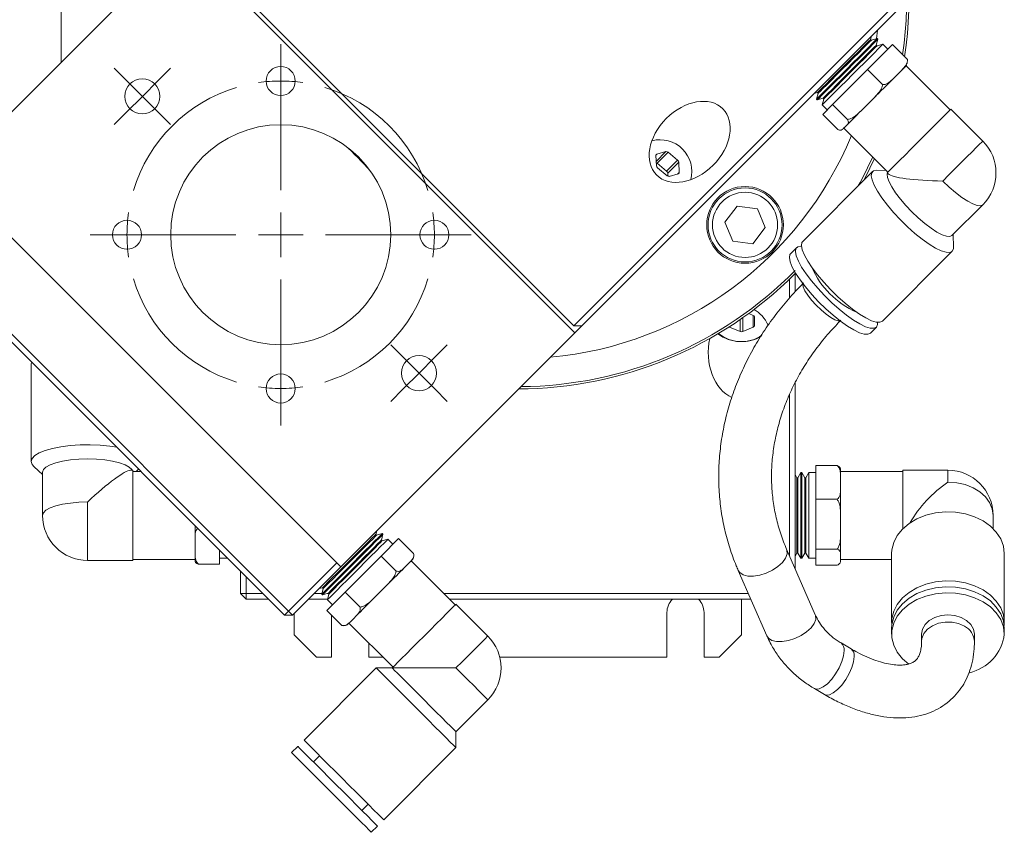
# Model space of a CAD drawing. Header units: inches. Extents: x 0.7 to 32, y 0.8 to 20.7.
# Tile 2 of 8: x 5.7 to 10.1, y 7.6 to 11.2. Entities that reach past the tile are written whole.
import ezdxf

# ---------------------------------------------------------------- set-up
doc = ezdxf.new("R2010")
doc.units = ezdxf.units.IN
doc.header["$MEASUREMENT"] = 0

# ---------------------------------------------------------------- blocks, each defined once
blk = doc.blocks.new('SW_CENTERMARKSYMBOL_5')
at = {"color": 0, "linetype": 'Continuous', "lineweight": 0}
for p, q in [((-0.0707, 0.0707), (-0.1264, 0.1264)), ((0.0707, 0.0707), (0.1264, 0.1264)), ((0, 0), (-0.0707, 0.0707)), ((0, 0), (0.0707, 0.0707)), ((0, 0), (-0.0707, -0.0707)), ((0, 0), (0.0707, -0.0707)), ((-0.0707, -0.0707), (-0.1264, -0.1264)), ((0.0707, -0.0707), (0.1264, -0.1264))]:
    blk.add_line(p, q, dxfattribs=at)
blk = doc.blocks.new('SW_CENTERMARKSYMBOL_6')
at = {"color": 0, "linetype": 'Continuous', "lineweight": 0}
for p, q in [((-0.0707, 0.0707), (-0.1264, 0.1264)), ((0.0707, 0.0707), (0.1264, 0.1264)), ((0, 0), (-0.0707, 0.0707)), ((0, 0), (0.0707, 0.0707)), ((0, 0), (-0.0707, -0.0707)), ((0, 0), (0.0707, -0.0707)), ((-0.0707, -0.0707), (-0.1264, -0.1264)), ((0.0707, -0.0707), (0.1264, -0.1264))]:
    blk.add_line(p, q, dxfattribs=at)
blk = doc.blocks.new('SW_CENTERMARKSYMBOL_7')
at = {"color": 0, "linetype": 'Continuous', "lineweight": 0}
for p, q in [((0.6875, 0.7875), (0.6875, 0.8525)), ((0.6875, 0.6875), (0.6875, 0.7875)), ((0.6875, 0.6875), (0.6875, 0.5875)), ((0.6875, 0.5875), (0.6875, 0.5225)), ((0.6875, 0.2), (0.6875, 0.5861)), ((0.6875, 0), (0.6875, 0.1)), ((-0.1, 0), (-0.165, 0)), ((0, 0), (-0.1, 0)), ((0, 0), (0.1, 0)), ((0.1, 0), (0.165, 0)), ((0.4875, 0), (0.1014, 0)), ((0.6875, 0), (0.5875, 0)), ((0.6875, 0), (0.6875, -0.1)), ((0.6875, 0), (0.7875, 0)), ((0.8875, 0), (1.2736, 0)), ((1.275, 0), (1.21, 0)), ((1.375, 0), (1.275, 0)), ((1.375, 0), (1.475, 0)), ((1.475, 0), (1.54, 0)), ((0.6875, -0.2), (0.6875, -0.5861)), ((0.6875, -0.5875), (0.6875, -0.5225)), ((0.6875, -0.6875), (0.6875, -0.5875)), ((0.6875, -0.6875), (0.6875, -0.7875)), ((0.6875, -0.7875), (0.6875, -0.8525))]:
    blk.add_line(p, q, dxfattribs=at)
for start, end in [(90, 98.3339), (81.6661, 90), (106.6679, 163.3321), (16.6679, 73.3321), (171.6661, 180), (0, 8.3339), (180, 188.3339), (351.6661, 0), (196.6679, 253.3321), (286.6679, 343.3321), (261.6661, 270), (270, 278.3339)]:
    blk.add_arc((0.6875, 0), 0.6875, start, end, dxfattribs=at)

msp = doc.modelspace()

# ---------------------------------------------------------------- linework, layer by layer
at = {"color": 7, "linetype": 'Continuous', "lineweight": 15}
for p, q in [((6.4605, 11.5767), (5.4137, 10.5299)), ((8.2142, 9.8231), (6.4605, 11.5767)), ((8.2101, 9.8544), (6.4918, 11.5727)), ((5.9171, 11.3851), (5.9171, 11.0333)), ((8.2101, 9.8544), (9.6427, 11.287)), ((9.6604, 11.2693), (8.2455, 9.8544)), ((9.5378, 11.1349), (9.5422, 11.1511)), ((9.5639, 11.1377), (9.5679, 11.1769)), ((9.5236, 11.0001), (9.6351, 11.1116)), ((9.5411, 11.1316), (9.5378, 11.1349)), ((9.567, 11.1385), (9.5411, 11.1316)), ((9.5631, 11.1096), (9.57, 11.1355)), ((9.5663, 11.1064), (9.5631, 11.1096)), ((9.5922, 11.1133), (9.5663, 11.1064)), ((9.57, 11.1355), (9.567, 11.1386)), ((9.6145, 11.091), (9.5922, 11.1133)), ((9.7023, 11.0444), (9.6351, 11.1116)), ((9.8933, 10.8198), (9.6962, 11.0169)), ((9.3676, 10.8441), (9.5236, 11.0001)), ((9.5908, 10.9329), (9.5236, 11.0001)), ((9.6372, 10.9578), (9.6573, 10.9779)), ((9.6573, 10.9779), (9.6774, 10.998)), ((9.2836, 10.8926), (9.2998, 10.8969)), ((9.3031, 10.8936), (9.2962, 10.8678)), ((9.2998, 10.8969), (9.3031, 10.8936)), ((9.2962, 10.8678), (9.2992, 10.8647)), ((9.2992, 10.8647), (9.3251, 10.8717)), ((9.3284, 10.8684), (9.3214, 10.8425)), ((9.3214, 10.8425), (9.3437, 10.8202)), ((9.3231, 10.7996), (9.3676, 10.8441)), ((9.3251, 10.8717), (9.3284, 10.8684)), ((9.4348, 10.7769), (9.3676, 10.8441)), ((9.4954, 10.8161), (9.5235, 10.8441)), ((9.5235, 10.8441), (9.5516, 10.8722)), ((9.3903, 10.7324), (9.3231, 10.7996)), ((10.0392, 10.6806), (9.8967, 10.8231)), ((9.4233, 10.7439), (9.4313, 10.7519)), ((9.4153, 10.7359), (9.4149, 10.7355)), ((9.4153, 10.7359), (9.4233, 10.7439)), ((9.4179, 10.7385), (9.615, 10.5414)), ((8.5773, 10.6152), (8.5795, 10.57)), ((8.5775, 10.6178), (8.582, 10.6222)), ((8.5785, 10.5897), (8.6218, 10.633)), ((8.6218, 10.633), (8.582, 10.6222)), ((8.5828, 10.5808), (8.632, 10.63)), ((8.6739, 10.5956), (8.632, 10.63)), ((8.6247, 10.5464), (8.5828, 10.5808)), ((8.6247, 10.5464), (8.6739, 10.5956)), ((8.6302, 10.5364), (8.6794, 10.5856)), ((8.6816, 10.5404), (8.6794, 10.5856)), ((5.4137, 10.5299), (7.1673, 8.7763)), ((8.585, 10.56), (8.6269, 10.5256)), ((8.6309, 10.5232), (8.6302, 10.5364)), ((8.6371, 10.5226), (8.6769, 10.5334)), ((8.6738, 10.5325), (8.6816, 10.5404)), ((9.5461, 10.5438), (9.2339, 10.2316)), ((9.6084, 10.548), (9.5644, 10.5495)), ((9.6116, 10.538), (9.6163, 10.5333)), ((9.9013, 10.2576), (10.0392, 10.3955)), ((8.9411, 10.3895), (8.8858, 10.3174)), ((9.0312, 10.3777), (8.9411, 10.3895)), ((9.0661, 10.2937), (9.0312, 10.3777)), ((8.8858, 10.3174), (8.9206, 10.2334)), ((6.9163, 8.5606), (5.198, 10.2788)), ((5.2157, 10.2965), (6.9339, 8.5783)), ((9.0107, 10.2215), (9.0661, 10.2937)), ((9.9081, 10.2058), (9.9062, 10.2624)), ((8.9206, 10.2334), (9.0107, 10.2215)), ((9.207, 10.2047), (9.18, 10.1777)), ((9.5902, 9.8752), (9.9024, 10.1875)), ((9.1969, 10.0846), (9.2022, 10.0899)), ((9.1994, 10.0871), (9.1994, 10.0062)), ((9.1744, 9.9774), (9.1744, 10.0625)), ((8.9535, 9.8818), (8.9535, 9.8287)), ((8.9653, 9.89), (8.9653, 9.8287)), ((8.9921, 9.9092), (8.9923, 9.9093)), ((9.0126, 9.901), (8.9922, 9.9093)), ((9.0126, 9.901), (9.0126, 9.8479)), ((9.0185, 9.8552), (9.0185, 9.8938)), ((8.2142, 9.8231), (7.1673, 8.7763)), ((8.2455, 9.8544), (8.2101, 9.8544)), ((8.2455, 9.8544), (8.2142, 9.8231)), ((8.9063, 9.8503), (8.9063, 9.8479)), ((8.9063, 9.8479), (8.9535, 9.8287)), ((8.9653, 9.8287), (9.0126, 9.8479)), ((9.5364, 9.8214), (9.5633, 9.8483)), ((5.7849, 9.692), (5.7833, 9.6835)), ((5.7833, 9.6835), (5.7833, 9.2473)), ((9.1994, 9.598), (9.1994, 8.7691)), ((9.1744, 8.8262), (9.1744, 9.5463)), ((5.7957, 9.2242), (5.8337, 9.1897)), ((6.2368, 9.2081), (6.2278, 9.2081)), ((6.2368, 8.8049), (6.2368, 9.2081)), ((6.2519, 9.2034), (6.2632, 9.2137)), ((9.3882, 9.2292), (9.2931, 9.2292)), ((9.2931, 9.0782), (9.2931, 9.2292)), ((9.4033, 9.2076), (9.4033, 9.1808)), ((9.8836, 9.2081), (9.682, 9.2081)), ((9.682, 9.2081), (9.682, 8.9478)), ((9.8836, 9.2081), (9.8836, 9.1552)), ((5.8337, 9.1992), (5.8337, 9.0065)), ((6.2735, 9.2034), (6.2368, 9.2034)), ((9.2078, 9.1748), (9.1994, 9.1893)), ((9.2125, 9.1748), (9.2078, 9.1748)), ((9.2078, 9.1748), (9.2078, 8.8929)), ((9.2259, 9.198), (9.2125, 9.1748)), ((9.2125, 9.1748), (9.2125, 8.8929)), ((9.2301, 9.198), (9.2259, 9.198)), ((9.2259, 9.198), (9.2259, 8.8772)), ((9.2435, 9.1748), (9.2301, 9.198)), ((9.2301, 9.198), (9.2301, 8.8772)), ((9.2482, 9.1748), (9.2435, 9.1748)), ((9.2435, 9.1748), (9.2435, 8.8929)), ((9.2616, 9.198), (9.2482, 9.1748)), ((9.2482, 9.1748), (9.2482, 8.8929)), ((9.2931, 9.198), (9.2616, 9.198)), ((9.2616, 9.198), (9.2616, 8.8772)), ((9.682, 9.2034), (9.4033, 9.2034)), ((9.4033, 9.1537), (9.4033, 9.1808)), ((9.4033, 9.1265), (9.4033, 9.1537)), ((9.4033, 9.1265), (9.4033, 9.0069)), ((9.2931, 8.8555), (9.2931, 9.0782)), ((9.3882, 9.0782), (9.2931, 9.0782)), ((6.0352, 8.8049), (6.0352, 9.0663)), ((9.4033, 8.9669), (9.4033, 9.0069)), ((10.0852, 8.9478), (10.0852, 9.0065)), ((6.5156, 8.9004), (6.5156, 8.9613)), ((9.4033, 8.9268), (9.4033, 8.9669)), ((6.5156, 8.9004), (6.5156, 8.8708)), ((7.324, 8.9211), (7.3284, 8.9373)), ((7.3273, 8.9178), (7.324, 8.9211)), ((7.3532, 8.9248), (7.3273, 8.9178)), ((7.3477, 8.8243), (7.426, 8.9026)), ((7.3493, 8.8959), (7.3562, 8.9217)), ((7.3784, 8.8995), (7.3526, 8.8926)), ((7.3562, 8.9218), (7.3532, 8.9248)), ((7.4007, 8.8773), (7.3785, 8.8995)), ((7.4933, 8.8353), (7.426, 8.9026)), ((9.4033, 8.9268), (9.4033, 8.8326)), ((6.5156, 8.8708), (6.5156, 8.8411)), ((7.3526, 8.8926), (7.3493, 8.8959)), ((9.2901, 8.562), (9.1619, 8.8548)), ((9.2078, 8.8929), (9.2078, 8.8382)), ((9.2125, 8.8929), (9.2125, 8.8382)), ((9.2259, 8.8772), (9.2259, 8.815)), ((9.2301, 8.8772), (9.2301, 8.815)), ((9.2435, 8.8929), (9.2435, 8.8382)), ((9.2482, 8.8929), (9.2482, 8.8382)), ((9.2616, 8.8772), (9.2616, 8.815)), ((9.3882, 8.8555), (9.2931, 8.8555)), ((9.2931, 8.7839), (9.2931, 8.8555)), ((6.2368, 8.8097), (6.5156, 8.8097)), ((6.5156, 8.8056), (6.5156, 8.8411)), ((6.6258, 8.8511), (6.6258, 8.7885)), ((6.6258, 8.815), (6.6573, 8.815)), ((6.6573, 8.815), (6.6573, 8.8196)), ((6.6573, 8.815), (6.6589, 8.8179)), ((7.187, 8.6635), (7.3477, 8.8243)), ((7.415, 8.757), (7.3477, 8.8243)), ((7.4941, 8.8308), (7.4939, 8.8325)), ((9.1994, 8.8237), (9.2078, 8.8382)), ((9.2078, 8.8382), (9.2125, 8.8382)), ((9.2125, 8.8382), (9.2259, 8.815)), ((9.2259, 8.815), (9.2301, 8.815)), ((9.2301, 8.815), (9.2435, 8.8382)), ((9.2435, 8.8382), (9.2482, 8.8382)), ((9.2482, 8.8382), (9.2616, 8.815)), ((9.2616, 8.815), (9.2931, 8.815)), ((9.4033, 8.8197), (9.4033, 8.8326)), ((9.4033, 8.8068), (9.4033, 8.8197)), ((9.4033, 8.8097), (9.6317, 8.8097)), ((9.6317, 8.8363), (9.6317, 8.5279)), ((10.1356, 8.5279), (10.1356, 8.8363)), ((6.0352, 8.8049), (6.2368, 8.8049)), ((6.5307, 8.7885), (6.6258, 8.7885)), ((6.9339, 8.5783), (7.1496, 8.7939)), ((7.1673, 8.7763), (6.9516, 8.5606)), ((7.4507, 8.7714), (7.4648, 8.7855)), ((7.4648, 8.7855), (7.4789, 8.7996)), ((7.6796, 8.606), (7.4825, 8.8031)), ((9.3882, 8.7839), (9.2931, 8.7839)), ((9.4033, 8.8068), (9.4033, 8.8055)), ((6.7194, 8.6565), (6.7194, 8.7574)), ((6.7444, 8.7324), (6.7444, 8.6565)), ((8.9455, 8.7601), (9.0737, 8.4672)), ((7.0698, 8.6788), (7.0861, 8.6831)), ((7.0893, 8.6799), (7.0824, 8.654)), ((7.0861, 8.6831), (7.0893, 8.6799)), ((7.3453, 8.666), (7.3742, 8.6949)), ((6.7444, 8.6565), (6.7194, 8.6565)), ((6.7194, 8.6565), (6.7444, 8.6315)), ((6.7444, 8.6565), (6.8203, 8.6565)), ((6.7444, 8.6565), (6.7444, 8.6315)), ((7.0476, 8.6565), (7.0831, 8.6565)), ((7.0824, 8.654), (7.0854, 8.6509)), ((7.0854, 8.651), (7.1113, 8.6579)), ((7.1046, 8.5811), (7.187, 8.6635)), ((7.1062, 8.6565), (7.1127, 8.6565)), ((7.1146, 8.6546), (7.1077, 8.6287)), ((7.1113, 8.6579), (7.1146, 8.6546)), ((7.2543, 8.5963), (7.187, 8.6635)), ((7.3164, 8.637), (7.3453, 8.666)), ((7.6291, 8.6565), (8.9909, 8.6565)), ((6.8453, 8.6315), (6.7444, 8.6315)), ((7.1084, 8.6315), (7.0226, 8.6315)), ((7.1076, 8.6287), (7.1299, 8.6064)), ((9.0018, 8.6315), (7.6541, 8.6315)), ((7.8254, 8.4668), (7.6829, 8.6093)), ((8.9594, 8.6315), (8.9594, 8.472)), ((6.9163, 8.5606), (6.9339, 8.5783)), ((6.9516, 8.5606), (6.9163, 8.5606)), ((6.9516, 8.5606), (6.9339, 8.5783)), ((6.9594, 8.472), (6.9594, 8.5684)), ((7.1719, 8.5139), (7.1046, 8.5811)), ((7.1264, 8.5593), (7.1264, 8.372)), ((7.2089, 8.5296), (7.2238, 8.5444)), ((7.2238, 8.5444), (7.2386, 8.5592)), ((8.6264, 8.572), (8.6264, 8.372)), ((8.7924, 8.372), (8.7924, 8.572)), ((7.1748, 8.5136), (7.1719, 8.5139)), ((7.2041, 8.5247), (7.4012, 8.3276)), ((9.6317, 8.5013), (9.6317, 8.4748)), ((10.1356, 8.5279), (10.1349, 8.5146)), ((10.1356, 8.4748), (10.1356, 8.5013)), ((6.9594, 8.472), (7.0594, 8.372)), ((8.8594, 8.372), (8.9594, 8.472)), ((9.7655, 8.4748), (9.7655, 8.4427)), ((10.0017, 8.4427), (10.0017, 8.4748)), ((7.2924, 8.372), (7.2924, 8.4364)), ((9.4504, 8.4095), (9.4054, 8.4358)), ((7.1264, 8.372), (7.0594, 8.372)), ((7.3568, 8.372), (7.2924, 8.372)), ((8.6264, 8.372), (7.8787, 8.372)), ((8.8594, 8.372), (8.7924, 8.372)), ((7.3264, 8.3241), (7.0035, 8.0012)), ((7.3977, 8.3241), (7.3264, 8.3241)), ((7.3978, 8.3243), (7.3977, 8.3241)), ((7.6829, 8.3243), (7.3978, 8.3243)), ((9.286, 8.232), (9.3309, 8.2057)), ((7.6828, 8.0391), (7.8254, 8.1817)), ((7.6828, 7.9678), (7.6828, 8.0391)), ((6.9757, 7.9734), (6.9478, 7.9455)), ((7.0731, 7.9316), (7.0453, 7.9038)), ((7.3598, 7.6449), (7.6828, 7.9678)), ((7.2624, 7.6866), (7.2902, 7.7145)), ((7.3042, 7.5892), (7.332, 7.617))]:
    msp.add_line(p, q, dxfattribs=at)
at = {"color": 7, "linetype": 'Continuous', "lineweight": 15, "flags": 128}
for points in [[(9.567, 11.1386), (9.5653, 11.1369), (9.5583, 11.1299), (9.5462, 11.1177), (9.5293, 11.1009), (9.5084, 11.08), (9.4844, 11.056), (9.4582, 11.0298), (9.4309, 11.0025), (9.4037, 10.9753), (9.3776, 10.9492), (9.3537, 10.9253), (9.333, 10.9046), (9.3163, 10.8879), (9.3044, 10.876), (9.2976, 10.8692), (9.2962, 10.8678)], [(9.57, 11.1355), (9.5684, 11.1339), (9.5614, 11.1269), (9.5492, 11.1147), (9.5323, 11.0978), (9.5114, 11.077), (9.4874, 11.0529), (9.4612, 11.0268), (9.434, 10.9995), (9.4067, 10.9723), (9.3806, 10.9461), (9.3567, 10.9223), (9.336, 10.9016), (9.3194, 10.8849), (9.3074, 10.8729), (9.3007, 10.8662), (9.2992, 10.8647)], [(9.5378, 11.1349), (9.5365, 11.1336), (9.5299, 11.127), (9.5182, 11.1152), (9.5018, 11.0988), (9.4815, 11.0786), (9.4583, 11.0553), (9.4332, 11.0303), (9.4075, 11.0046), (9.3823, 10.9794), (9.3588, 10.9559), (9.3381, 10.9352), (9.3212, 10.9183), (9.3089, 10.9059), (9.3017, 10.8987), (9.2998, 10.8969)], [(9.5411, 11.1316), (9.5398, 11.1303), (9.5332, 11.1237), (9.5214, 11.112), (9.505, 11.0956), (9.4848, 11.0753), (9.4615, 11.0521), (9.4365, 11.027), (9.4108, 11.0013), (9.3856, 10.9761), (9.3621, 10.9526), (9.3414, 10.9319), (9.3245, 10.915), (9.3121, 10.9027), (9.3049, 10.8955), (9.3031, 10.8936)], [(9.5922, 11.1133), (9.5906, 11.1117), (9.5836, 11.1047), (9.5714, 11.0925), (9.5545, 11.0756), (9.5337, 11.0547), (9.5096, 11.0307), (9.4835, 11.0045), (9.4562, 10.9773), (9.429, 10.95), (9.4029, 10.9239), (9.379, 10.9), (9.3583, 10.8793), (9.3416, 10.8627), (9.3296, 10.8507), (9.3229, 10.844), (9.3214, 10.8425)], [(9.5631, 11.1096), (9.5617, 11.1083), (9.5552, 11.1017), (9.5434, 11.09), (9.527, 11.0736), (9.5067, 11.0533), (9.4835, 11.0301), (9.4585, 11.005), (9.4327, 10.9793), (9.4075, 10.9541), (9.384, 10.9306), (9.3634, 10.9099), (9.3465, 10.893), (9.3341, 10.8807), (9.3269, 10.8735), (9.3251, 10.8717)], [(9.5663, 11.1064), (9.565, 11.105), (9.5585, 11.0985), (9.5467, 11.0867), (9.5303, 11.0703), (9.51, 11.05), (9.4868, 11.0268), (9.4617, 11.0018), (9.436, 10.976), (9.4108, 10.9508), (9.3873, 10.9273), (9.3666, 10.9067), (9.3497, 10.8898), (9.3374, 10.8774), (9.3302, 10.8702), (9.3284, 10.8684)], [(9.6992, 11.0198), (9.6992, 11.0198), (9.6987, 11.0193), (9.6973, 11.018), (9.695, 11.0157), (9.6919, 11.0125), (9.6878, 11.0085), (9.683, 11.0036), (9.6774, 10.998)], [(9.6372, 10.9578), (9.6276, 10.9482), (9.6176, 10.9382), (9.6071, 10.9278), (9.5964, 10.917), (9.5854, 10.906), (9.5742, 10.8948), (9.5629, 10.8835), (9.5516, 10.8722)], [(9.4954, 10.8161), (9.4854, 10.8061), (9.4759, 10.7965), (9.4669, 10.7875), (9.4584, 10.779), (9.4506, 10.7712), (9.4434, 10.764), (9.437, 10.7576), (9.4313, 10.7519)], [(9.8967, 10.8231), (9.8964, 10.8228), (9.892, 10.8184), (9.8822, 10.8087), (9.8676, 10.794), (9.8485, 10.775), (9.8259, 10.7523), (9.8005, 10.7269), (9.7733, 10.6997), (9.7454, 10.6718), (9.7178, 10.6442), (9.6916, 10.618), (9.6678, 10.5942), (9.6473, 10.5738), (9.631, 10.5574), (9.6194, 10.5458), (9.6129, 10.5393), (9.6116, 10.538)], [(10.0392, 10.6806), (10.0389, 10.6803), (10.0345, 10.6759), (10.0248, 10.6661), (10.0101, 10.6515), (9.9911, 10.6324), (9.9684, 10.6098), (9.943, 10.5844), (9.9158, 10.5572), (9.8879, 10.5293), (9.8603, 10.5017)], [(9.5067, 10.5044), (9.5343, 10.559), (9.5544, 10.6019)], [(9.5644, 10.5495), (9.5509, 10.5472), (9.5428, 10.539), (9.5404, 10.5253), (9.544, 10.5064), (9.5534, 10.4831), (9.5683, 10.4559), (9.5882, 10.4259), (9.6125, 10.3939), (9.6403, 10.361), (9.6709, 10.3282), (9.7031, 10.2967), (9.7361, 10.2673), (9.7687, 10.2412), (9.7998, 10.219), (9.8285, 10.2016), (9.8539, 10.1894), (9.8751, 10.1829), (9.8915, 10.1822), (9.9024, 10.1875), (9.9024, 10.1875)], [(9.6128, 10.5369), (9.6118, 10.5328), (9.6131, 10.5179), (9.62, 10.4984), (9.6322, 10.4752), (9.6493, 10.449), (9.6706, 10.421), (9.6953, 10.3922), (9.7224, 10.3637), (9.7509, 10.3366), (9.7797, 10.3119), (9.8077, 10.2907), (9.8338, 10.2736), (9.857, 10.2614), (9.8765, 10.2545), (9.8914, 10.2532), (9.9013, 10.2576)], [(9.8603, 10.5017), (9.8888, 10.4746), (9.9176, 10.4499), (9.9456, 10.4286), (9.9718, 10.4115), (9.995, 10.3993), (10.0145, 10.3924), (10.0294, 10.3912), (10.0392, 10.3955)], [(9.2339, 10.2316), (9.2305, 10.2268), (9.2282, 10.2131), (9.2318, 10.1942), (9.2412, 10.1708), (9.2561, 10.1437), (9.2759, 10.1136), (9.3002, 10.0816), (9.3281, 10.0487), (9.3586, 10.016), (9.3909, 9.9844), (9.4239, 9.9551), (9.4564, 9.9289), (9.4876, 9.9068), (9.5163, 9.8893), (9.5417, 9.8771), (9.5629, 9.8706), (9.5792, 9.87), (9.5902, 9.8752)], [(9.18, 10.1777), (9.1767, 10.1729), (9.1744, 10.1592), (9.178, 10.1404), (9.1873, 10.117), (9.2022, 10.0898), (9.2221, 10.0598), (9.2464, 10.0278), (9.2742, 9.9949), (9.3048, 9.9621), (9.3371, 9.9306), (9.37, 9.9013), (9.4026, 9.8751), (9.4337, 9.8529), (9.4625, 9.8355), (9.4878, 9.8233), (9.509, 9.8168), (9.5254, 9.8161), (9.5364, 9.8214), (9.5364, 9.8214)], [(9.2284, 10.2101), (9.2255, 10.2103), (9.2117, 10.208), (9.2036, 10.1999), (9.2013, 10.1861), (9.2049, 10.1673), (9.2143, 10.1439), (9.2291, 10.1167), (9.249, 10.0867), (9.2733, 10.0547), (9.3012, 10.0218), (9.3317, 9.9891), (9.364, 9.9575), (9.3969, 9.9282), (9.4295, 9.902), (9.4607, 9.8799), (9.4894, 9.8624), (9.5148, 9.8502), (9.536, 9.8437), (9.5523, 9.8431), (9.5633, 9.8483), (9.5633, 9.8483)], [(9.9024, 10.1875), (9.9077, 10.1985), (9.9081, 10.2058)], [(9.2352, 10.042), (9.2348, 10.0402), (9.2365, 10.028), (9.2439, 10.0113), (9.2565, 9.9913), (9.2735, 9.9693), (9.2938, 9.9468), (9.3159, 9.9254), (9.3383, 9.9065), (9.3596, 9.8914), (9.3782, 9.8811), (9.3929, 9.8763), (9.4006, 9.8766)], [(9.5633, 9.8483), (9.5685, 9.8593), (9.5688, 9.8698)], [(8.9043, 9.849), (8.905, 9.8486), (8.9063, 9.8479)], [(6.2577, 9.686), (6.2592, 9.6844), (6.3211, 9.6224)], [(6.1656, 9.3113), (6.1343, 9.316), (6.0913, 9.3202), (6.0465, 9.322), (6.0014, 9.3214), (5.9574, 9.3184), (5.9158, 9.3131), (5.8781, 9.3057), (5.8455, 9.2965), (5.8189, 9.2857), (5.7993, 9.2736), (5.7873, 9.2607), (5.7833, 9.2473)], [(6.2346, 9.2081), (6.2329, 9.2109), (6.2215, 9.2221), (6.2028, 9.2324), (6.1778, 9.2415), (6.1472, 9.2489), (6.1124, 9.2544), (6.0746, 9.2578), (6.0352, 9.259), (5.9959, 9.2578), (5.9581, 9.2544), (5.9233, 9.2489), (5.8927, 9.2415), (5.8676, 9.2324), (5.849, 9.2221), (5.8375, 9.2109), (5.8337, 9.1992)], [(5.7833, 9.2473), (5.7873, 9.234), (5.7957, 9.2242)], [(9.8836, 9.1552), (9.9229, 9.1524), (9.9608, 9.1439), (9.9956, 9.1302), (10.0262, 9.1117), (10.0512, 9.0891), (10.0699, 9.0634), (10.0813, 9.0355), (10.0852, 9.0065)], [(6.0352, 9.0663), (5.9959, 9.0651), (5.9581, 9.0617), (5.9233, 9.0562), (5.8927, 9.0488), (5.8676, 9.0397), (5.849, 9.0294), (5.8375, 9.0182), (5.8337, 9.0065)], [(9.6317, 8.8363), (9.6327, 8.8529), (9.6407, 8.8857), (9.6566, 8.9169), (9.6798, 8.9455), (9.7095, 8.9706), (9.7448, 8.9914), (9.7846, 9.0072), (9.8276, 9.0175), (9.8723, 9.0219), (9.9174, 9.0204), (9.9615, 9.013), (10.003, 8.9999), (10.0407, 8.9816), (10.0734, 8.9586), (10.0999, 8.9316), (10.1195, 8.9016), (10.1315, 8.8695), (10.1356, 8.8363), (10.1356, 8.8363)], [(7.3532, 8.9248), (7.3525, 8.9241), (7.347, 8.9186), (7.3362, 8.9078), (7.3205, 8.8921), (7.3007, 8.8723), (7.2774, 8.849), (7.2517, 8.8233), (7.2247, 8.7962), (7.1973, 8.7689), (7.1708, 8.7424), (7.1462, 8.7178), (7.1245, 8.6961), (7.1067, 8.6782), (7.0934, 8.6649), (7.0852, 8.6567), (7.0824, 8.654), (7.0824, 8.654)], [(7.3562, 8.9218), (7.3555, 8.9211), (7.35, 8.9155), (7.3392, 8.9047), (7.3236, 8.8891), (7.3037, 8.8692), (7.2805, 8.846), (7.2548, 8.8203), (7.2277, 8.7932), (7.2003, 8.7658), (7.1738, 8.7393), (7.1492, 8.7147), (7.1275, 8.6931), (7.1097, 8.6752), (7.0964, 8.6619), (7.0882, 8.6537), (7.0854, 8.6509)], [(7.324, 8.9211), (7.3233, 8.9204), (7.3178, 8.9149), (7.307, 8.9041), (7.2914, 8.8885), (7.2718, 8.8689), (7.2491, 8.8462), (7.2243, 8.8214), (7.1986, 8.7957), (7.1732, 8.7703), (7.1493, 8.7464), (7.128, 8.7251), (7.1103, 8.7074), (7.0971, 8.6941), (7.0888, 8.6859), (7.0861, 8.6831)], [(7.3273, 8.9178), (7.3266, 8.9171), (7.3211, 8.9116), (7.3103, 8.9008), (7.2947, 8.8852), (7.2751, 8.8656), (7.2524, 8.8429), (7.2276, 8.8181), (7.2019, 8.7924), (7.1765, 8.767), (7.1526, 8.7431), (7.1313, 8.7218), (7.1136, 8.7041), (7.1003, 8.6909), (7.0921, 8.6826), (7.0893, 8.6799), (7.0893, 8.6799)], [(7.3785, 8.8995), (7.3778, 8.8988), (7.3723, 8.8933), (7.3614, 8.8825), (7.3458, 8.8669), (7.3259, 8.847), (7.3027, 8.8238), (7.277, 8.7981), (7.2499, 8.771), (7.2225, 8.7436), (7.196, 8.7171), (7.1714, 8.6925), (7.1498, 8.6708), (7.1319, 8.653), (7.1186, 8.6397), (7.1104, 8.6315), (7.1076, 8.6287), (7.1076, 8.6287)], [(7.3493, 8.8959), (7.3486, 8.8952), (7.3431, 8.8896), (7.3323, 8.8788), (7.3167, 8.8633), (7.2971, 8.8437), (7.2743, 8.8209), (7.2496, 8.7961), (7.2239, 8.7704), (7.1985, 8.745), (7.1746, 8.7211), (7.1533, 8.6998), (7.1356, 8.6822), (7.1223, 8.6689), (7.1141, 8.6607), (7.1113, 8.6579)], [(7.3526, 8.8926), (7.3519, 8.8919), (7.3463, 8.8864), (7.3355, 8.8756), (7.32, 8.86), (7.3004, 8.8404), (7.2776, 8.8176), (7.2528, 8.7928), (7.2271, 8.7672), (7.2017, 8.7418), (7.1778, 8.7179), (7.1566, 8.6966), (7.1389, 8.6789), (7.1256, 8.6656), (7.1174, 8.6574), (7.1146, 8.6546)], [(9.164, 8.8341), (9.1634, 8.8508), (9.162, 8.8547)], [(8.9456, 8.76), (8.9522, 8.7503), (8.9672, 8.7404), (8.988, 8.7351), (9.0134, 8.7348), (9.0415, 8.7393), (9.0705, 8.7486), (9.0983, 8.7618), (9.1231, 8.7781), (9.1431, 8.7964), (9.1571, 8.8155), (9.164, 8.8341)], [(7.4507, 8.7714), (7.443, 8.7636), (7.4346, 8.7552), (7.4256, 8.7463), (7.4162, 8.7368), (7.4062, 8.7268), (7.3959, 8.7165), (7.3852, 8.7058), (7.3742, 8.6949)], [(7.4854, 8.8061), (7.4851, 8.8058), (7.484, 8.8046), (7.4819, 8.8025), (7.4789, 8.7996)], [(9.6317, 8.5013), (9.6327, 8.518), (9.6407, 8.5508), (9.6566, 8.582), (9.6798, 8.6106), (9.7095, 8.6357), (9.7448, 8.6565), (9.7846, 8.6722), (9.8276, 8.6825), (9.8723, 8.687), (9.9174, 8.6855), (9.9615, 8.6781), (10.003, 8.665), (10.0407, 8.6467), (10.0734, 8.6236), (10.0999, 8.5967), (10.1195, 8.5666), (10.1315, 8.5345), (10.1356, 8.5013), (10.1356, 8.5013)], [(9.6323, 8.5146), (9.6327, 8.5446), (9.6407, 8.5774), (9.6566, 8.6086), (9.6798, 8.6372), (9.7095, 8.6623), (9.7448, 8.683), (9.7846, 8.6988), (9.8276, 8.7091), (9.8723, 8.7136), (9.9174, 8.7121), (9.9615, 8.7047), (10.003, 8.6916), (10.0407, 8.6732), (10.0734, 8.6502), (10.0999, 8.6233), (10.1195, 8.5932), (10.1315, 8.5611), (10.1356, 8.5279), (10.1356, 8.5279)], [(7.3164, 8.637), (7.3054, 8.626), (7.2946, 8.6152), (7.2841, 8.6047), (7.274, 8.5946), (7.2643, 8.585), (7.2552, 8.5758), (7.2466, 8.5672), (7.2386, 8.5592)], [(9.7089, 8.3408), (9.6798, 8.3655), (9.6566, 8.3941), (9.6407, 8.4253), (9.6327, 8.4581), (9.6327, 8.4914), (9.6407, 8.5242), (9.6566, 8.5554), (9.6798, 8.584), (9.7095, 8.6091), (9.7448, 8.6299), (9.7846, 8.6457), (9.8276, 8.656), (9.8723, 8.6604), (9.9174, 8.6589), (9.9615, 8.6515), (10.003, 8.6384), (10.0407, 8.6201), (10.0734, 8.597), (10.0999, 8.5701), (10.1195, 8.5401), (10.1315, 8.5079), (10.1356, 8.4748), (10.1356, 8.4748)], [(7.6829, 8.6093), (7.6802, 8.6066), (7.6721, 8.5985), (7.6589, 8.5853), (7.6412, 8.5676), (7.6196, 8.546), (7.5949, 8.5214), (7.5682, 8.4946), (7.5404, 8.4668), (7.5126, 8.439), (7.4858, 8.4123), (7.4612, 8.3876), (7.4396, 8.366), (7.4219, 8.3483), (7.4087, 8.3351), (7.4006, 8.327), (7.3978, 8.3243)], [(9.2922, 8.5413), (9.2916, 8.558), (9.2901, 8.562)], [(9.7655, 8.4748), (9.7695, 8.4973), (9.7813, 8.5183), (9.8001, 8.5364), (9.8246, 8.5502), (9.8531, 8.5589), (9.8836, 8.5619), (9.9142, 8.5589), (9.9427, 8.5502), (9.9671, 8.5364), (9.9859, 8.5183), (9.9977, 8.4973), (10.0017, 8.4748), (10.0017, 8.4748)], [(7.2089, 8.5296), (7.2057, 8.5263), (7.2033, 8.5239), (7.2017, 8.5224), (7.2011, 8.5218), (7.2011, 8.5217)], [(9.0737, 8.4672), (9.0804, 8.4575), (9.0953, 8.4476), (9.1162, 8.4423), (9.1416, 8.442), (9.1697, 8.4465), (9.1987, 8.4558), (9.2265, 8.469), (9.2512, 8.4853), (9.2713, 8.5036), (9.2852, 8.5227), (9.2922, 8.5413)], [(9.9578, 8.5105), (9.9314, 8.5224), (9.9019, 8.5288), (9.871, 8.5293), (9.8411, 8.524), (9.814, 8.5131), (9.7917, 8.4974), (9.7756, 8.478), (9.7669, 8.4562), (9.7655, 8.4432)], [(7.8254, 8.4668), (7.8227, 8.4641), (7.8146, 8.456), (7.8014, 8.4428), (7.7837, 8.4251), (7.7621, 8.4035), (7.7375, 8.3788), (7.7107, 8.3521), (7.6829, 8.3243)], [(9.286, 8.232), (9.2931, 8.2294), (9.3081, 8.2307), (9.3256, 8.239), (9.3445, 8.2537), (9.3635, 8.2739), (9.3812, 8.2982), (9.3966, 8.325), (9.4085, 8.3523), (9.4161, 8.3784), (9.4189, 8.4015)], [(9.3309, 8.2057), (9.3381, 8.2031), (9.353, 8.2044), (9.3706, 8.2126), (9.3894, 8.2274), (9.4084, 8.2476), (9.4262, 8.2719), (9.4415, 8.2987), (9.4534, 8.326), (9.461, 8.3521), (9.4638, 8.3752)], [(7.3264, 8.3241), (7.3271, 8.3234), (7.3329, 8.3177), (7.3441, 8.3065), (7.3605, 8.2901), (7.3815, 8.2691), (7.4064, 8.2441), (7.4346, 8.216), (7.465, 8.1856), (7.4966, 8.154), (7.5285, 8.122), (7.5597, 8.0909), (7.589, 8.0615), (7.6157, 8.0349), (7.6388, 8.0118), (7.6575, 7.993), (7.6714, 7.9792), (7.6799, 7.9707), (7.6828, 7.9678), (7.6828, 7.9678)], [(7.3977, 8.3241), (7.4004, 8.3214), (7.4085, 8.3133), (7.4217, 8.3001), (7.4394, 8.2824), (7.461, 8.2608), (7.4857, 8.2361), (7.5124, 8.2094), (7.5402, 8.1816), (7.568, 8.1538), (7.5948, 8.1271), (7.6194, 8.1024), (7.641, 8.0808), (7.6587, 8.0631), (7.6719, 8.0499), (7.68, 8.0418), (7.6828, 8.0391), (7.6828, 8.0391)], [(7.6829, 8.3243), (7.7107, 8.2965), (7.7375, 8.2697), (7.7621, 8.2451), (7.7837, 8.2235), (7.8014, 8.2058), (7.8146, 8.1926), (7.8227, 8.1845), (7.8254, 8.1817)], [(6.9757, 7.9734), (6.9764, 7.9726), (6.9821, 7.9669), (6.9933, 7.9557), (7.0097, 7.9393), (7.0307, 7.9183), (7.0557, 7.8933), (7.0838, 7.8652), (7.1142, 7.8348), (7.1458, 7.8032), (7.1777, 7.7713), (7.2089, 7.7401), (7.2383, 7.7108), (7.2649, 7.6841), (7.288, 7.661), (7.3068, 7.6422), (7.3206, 7.6284), (7.3291, 7.6199), (7.332, 7.617), (7.332, 7.617)], [(7.0035, 8.0012), (7.0042, 8.0005), (7.0099, 7.9948), (7.0211, 7.9836), (7.0375, 7.9672), (7.0585, 7.9462), (7.0835, 7.9212), (7.1116, 7.8931), (7.142, 7.8627), (7.1737, 7.831), (7.2056, 7.7991), (7.2367, 7.768), (7.2661, 7.7386), (7.2928, 7.7119), (7.3158, 7.6889), (7.3346, 7.6701), (7.3485, 7.6562), (7.357, 7.6477), (7.3598, 7.6449)], [(6.9478, 7.9455), (6.9485, 7.9448), (6.9542, 7.9391), (6.9655, 7.9279), (6.9819, 7.9115), (7.0029, 7.8905), (7.0278, 7.8655), (7.056, 7.8374), (7.0863, 7.807), (7.118, 7.7753), (7.1499, 7.7434), (7.181, 7.7123), (7.2104, 7.6829), (7.2371, 7.6563), (7.2602, 7.6332), (7.2789, 7.6144), (7.2928, 7.6005), (7.3013, 7.592), (7.3042, 7.5892), (7.3042, 7.5892)]]:
    msp.add_lwpolyline(points, dxfattribs=at)
at = {"color": 7, "linetype": 'Continuous', "lineweight": 15}
for centre, radius in [((6.8988, 10.9489), 0.065), ((6.2801, 10.8801), 0.0787), ((6.8988, 10.2614), 0.492), ((8.9759, 10.3055), 0.1715), ((8.9759, 10.3055), 0.1654), ((8.9759, 10.3055), 0.1457), ((6.2113, 10.2614), 0.065), ((7.5863, 10.2614), 0.065), ((7.5175, 9.6426), 0.0787), ((6.8988, 9.5739), 0.065)]:
    msp.add_circle(centre, radius, dxfattribs=at)
for centre, radius, start, end in [((7.9594, 11.322), 1.75, 351.3033, 98.8808), ((7.9594, 11.322), 1.74, 351.5456, 98.6401), ((7.9594, 11.322), 1.615, 275.1569, 337.5235), ((6.3449, 9.7075), 1.2712, 41.3618, 48.6382), ((8.5947, 10.5431), 0.1434, 345.6955, 104.3045), ((9.8967, 10.538), 0.2016, 315, 45), ((8.5837, 10.616), 0.00649, 105.6506, 186.5811), ((8.6239, 10.6213), 0.0119, 47.3475, 100.332), ((8.5731, 10.5692), 0.0151, 50.2972, 67.7565), ((8.6651, 10.5842), 0.0144, 5.7808, 52.1935), ((7.9594, 11.322), 1.74, 331.0446, 335.8268), ((8.5938, 10.5715), 0.0144, 185.7825, 232.1918), ((8.6159, 10.535), 0.0144, 5.7825, 52.1918), ((8.6752, 10.5397), 0.0065, 285.6504, 6.5797), ((8.635, 10.5344), 0.0119, 227.3492, 280.3299), ((7.9594, 11.322), 1.74, 270.4504, 315.4504), ((9.6317, 10.2731), 0.3905, 203.7252, 246.2749), ((7.9594, 11.322), 1.75, 270.1188, 315), ((9.0101, 9.893), 0.00838, 5.3934, 73.0696), ((8.9594, 9.8436), 0.0161, 248.4207, 291.5793), ((9.0101, 9.856), 0.00838, 286.9304, 354.6066), ((8.9599, 9.9596), 0.1763, 233.2812, 300.7926), ((8.9599, 9.9452), 0.1619, 230.6831, 304.5232), ((9.373, 9.2076), 0.0303, 0, 12.1232), ((9.8836, 9.0065), 0.2016, 0, 90), ((6.0352, 9.0065), 0.2016, 180, 270), ((7.464, 8.8275), 0.0303, 315, 352.2418), ((9.373, 8.8055), 0.0303, 347.8632, 0), ((8.7094, 8.572), 0.083, 134.1998, 180), ((8.7094, 8.572), 0.083, 0, 45.8002), ((7.1797, 8.5432), 0.0303, 260.6249, 315), ((9.9218, 8.4391), 0.08, 2.6013, 63.3037), ((7.6829, 8.3243), 0.2016, 315, 45), ((9.9351, 8.5), 0.2021, 282.6292, 352.82), ((9.3843, 8.4078), 0.0351, 349.6504, 52.7608), ((9.4293, 8.3815), 0.035, 349.5961, 53.1243)]:
    msp.add_arc(centre, radius, start, end, dxfattribs=at)
msp.add_ellipse((8.7283, 10.6767), major_axis=(-0.148, -0.148), ratio=0.707107, dxfattribs=at)
for centre, major_axis, ratio, start_param, end_param in [((9.8967, 10.538), (0.2827, 0), 0.129726, 3.270598, 4.583384), ((8.9594, 9.7346), (0, 0.2093), 0.707107, 5.333388, 5.885276), ((8.9594, 9.7346), (0, 0.2093), 0.707107, 1.266989, 2.84909), ((6.0352, 9.0065), (0.1993, 0.1993), 0.151623, 0.150477, 1.420319), ((9.8836, 9.0065), (0.1845, 0.1845), 0.440354, 1.155993, 2.145051)]:
    msp.add_ellipse(centre, major_axis=major_axis, ratio=ratio, start_param=start_param, end_param=end_param, dxfattribs=at)
for points, knots in [([(9.6774, 10.998), (9.678, 10.9986), (9.6844, 11.0051), (9.6937, 11.0156), (9.702, 11.0308), (9.7022, 11.0405), (9.7023, 11.0444)], [0, 0, 0, 0, 0.052882, 0.517949, 0.809661, 1, 1, 1, 1]), ([(9.5516, 10.8722), (9.5525, 10.8731), (9.5614, 10.8821), (9.5748, 10.8967), (9.5877, 10.9165), (9.5899, 10.9282), (9.5908, 10.9329)], [0, 0, 0, 0, 0.052977, 0.518036, 0.809717, 1, 1, 1, 1]), ([(9.5908, 10.9329), (9.5949, 10.933), (9.6085, 10.9335), (9.6231, 10.9444), (9.6331, 10.9539), (9.6372, 10.9578)], [0, 0, 0, 0, 0.20433, 0.673299, 1, 1, 1, 1]), ([(9.4348, 10.7769), (9.4398, 10.7779), (9.4562, 10.7812), (9.4759, 10.7971), (9.4897, 10.8106), (9.4954, 10.8161)], [0, 0, 0, 0, 0.2043535, 0.6733681, 1, 1, 1, 1]), ([(9.4313, 10.7519), (9.4315, 10.7522), (9.4341, 10.7547), (9.4374, 10.7593), (9.4387, 10.7674), (9.4359, 10.7742), (9.4348, 10.7769)], [0, 0, 0, 0, 0.052885, 0.517961, 0.809641, 1, 1, 1, 1]), ([(9.3903, 10.7324), (9.3932, 10.7313), (9.4025, 10.7275), (9.4095, 10.7307), (9.4136, 10.7344), (9.4153, 10.7359)], [0, 0, 0, 0, 0.204321, 0.673296, 1, 1, 1, 1]), ([(9.2374, 10.0458), (9.2254, 10.0335), (9.1913, 9.9987), (9.1391, 9.9383), (9.0827, 9.864), (9.0322, 9.7866), (8.9876, 9.7067), (8.9493, 9.6245), (8.9174, 9.5406), (8.8922, 9.4555), (8.8737, 9.3695), (8.862, 9.283), (8.8572, 9.1967), (8.8593, 9.1108), (8.8683, 9.0258), (8.884, 8.9422), (8.9065, 8.8605), (8.9283, 8.8001), (8.9425, 8.7671), (8.9455, 8.7601)], [0, 0, 0, 0, 0.0346289, 0.0983307, 0.1620246, 0.2256743, 0.2892684, 0.3527953, 0.4162413, 0.4795973, 0.5428527, 0.6060027, 0.6690454, 0.7319845, 0.7948288, 0.8575932, 0.9202952, 0.9829593, 1, 1, 1, 1]), ([(9.1619, 8.8548), (9.1572, 8.866), (9.1429, 8.9001), (9.1236, 8.9588), (9.1067, 9.0314), (9.0966, 9.1056), (9.0933, 9.1809), (9.0968, 9.2569), (9.1071, 9.3329), (9.1241, 9.4087), (9.1477, 9.4836), (9.1777, 9.5573), (9.214, 9.6293), (9.2563, 9.6992), (9.3043, 9.7665), (9.3538, 9.8265), (9.3889, 9.8628), (9.4044, 9.8787)], [0, 0, 0, 0, 0.034721, 0.10542, 0.176156, 0.246854, 0.317459, 0.387922, 0.458213, 0.528318, 0.598234, 0.667972, 0.737551, 0.806991, 0.876315, 0.945543, 1, 1, 1, 1]), ([(9.4033, 9.1808), (9.4033, 9.1817), (9.4033, 9.1904), (9.4024, 9.2039), (9.3976, 9.2197), (9.3908, 9.2265), (9.3882, 9.2292)], [0, 0, 0, 0, 0.0529835, 0.518046, 0.8097289, 1, 1, 1, 1]), ([(9.3882, 9.2292), (9.391, 9.2278), (9.4001, 9.2233), (9.4023, 9.2177), (9.4026, 9.214), (9.4026, 9.2139)], [0, 0, 0, 0, 0.30237, 0.996311, 1, 1, 1, 1]), ([(9.3882, 9.0782), (9.391, 9.0811), (9.4002, 9.0906), (9.4029, 9.1078), (9.4032, 9.1211), (9.4033, 9.1265)], [0, 0, 0, 0, 0.204341, 0.673371, 1, 1, 1, 1]), ([(9.4033, 9.0069), (9.4033, 9.0082), (9.4033, 9.021), (9.4024, 9.0409), (9.3976, 9.0643), (9.3908, 9.0742), (9.3882, 9.0782)], [0, 0, 0, 0, 0.052868, 0.517957, 0.809656, 1, 1, 1, 1]), ([(6.5276, 8.9492), (6.526, 8.9473), (6.5181, 8.9381), (6.5161, 8.9207), (6.5157, 8.9063), (6.5156, 8.9004)], [0, 0, 0, 0, 0.133867, 0.644366, 1, 1, 1, 1]), ([(9.3882, 8.8555), (9.391, 8.8598), (9.4002, 8.8738), (9.4029, 8.8993), (9.4032, 8.9188), (9.4033, 8.9268)], [0, 0, 0, 0, 0.2043344, 0.6733035, 1, 1, 1, 1]), ([(9.4033, 8.8326), (9.4033, 8.833), (9.4033, 8.8371), (9.4024, 8.8435), (9.3976, 8.8511), (9.3908, 8.8543), (9.3882, 8.8555)], [0, 0, 0, 0, 0.0528686, 0.5179518, 0.8096607, 1, 1, 1, 1]), ([(6.5156, 8.8411), (6.5156, 8.8402), (6.5156, 8.8307), (6.5164, 8.816), (6.5213, 8.7988), (6.528, 8.7914), (6.5307, 8.7885)], [0, 0, 0, 0, 0.05286, 0.51796, 0.809647, 1, 1, 1, 1]), ([(7.4789, 8.7996), (7.4794, 8.8), (7.4839, 8.8045), (7.4902, 8.8121), (7.495, 8.8238), (7.4938, 8.8321), (7.4933, 8.8353)], [0, 0, 0, 0, 0.0528922, 0.517956, 0.8096562, 1, 1, 1, 1]), ([(6.5307, 8.7885), (6.5279, 8.7895), (6.5187, 8.7929), (6.516, 8.799), (6.5157, 8.8036), (6.5156, 8.8056)], [0, 0, 0, 0, 0.204331, 0.673311, 1, 1, 1, 1]), ([(7.415, 8.757), (7.4184, 8.7565), (7.4299, 8.7549), (7.4408, 8.762), (7.4478, 8.7686), (7.4507, 8.7714)], [0, 0, 0, 0, 0.204341, 0.673296, 1, 1, 1, 1]), ([(9.3882, 8.7839), (9.391, 8.7852), (9.4002, 8.7898), (9.4029, 8.798), (9.4032, 8.8042), (9.4033, 8.8068)], [0, 0, 0, 0, 0.204323, 0.673304, 1, 1, 1, 1]), ([(7.3742, 8.6949), (7.3752, 8.6958), (7.3844, 8.7051), (7.3981, 8.72), (7.4116, 8.7403), (7.414, 8.7523), (7.415, 8.757)], [0, 0, 0, 0, 0.052978, 0.518036, 0.80972, 1, 1, 1, 1]), ([(7.2543, 8.5963), (7.2593, 8.5974), (7.276, 8.601), (7.2962, 8.6175), (7.3105, 8.6313), (7.3164, 8.637)], [0, 0, 0, 0, 0.2043564, 0.6733639, 1, 1, 1, 1]), ([(7.2386, 8.5592), (7.2391, 8.5597), (7.2438, 8.5645), (7.2505, 8.5724), (7.2558, 8.5845), (7.2547, 8.593), (7.2543, 8.5963)], [0, 0, 0, 0, 0.0528913, 0.5179645, 0.809648, 1, 1, 1, 1]), ([(9.4054, 8.4358), (9.3996, 8.4394), (9.3813, 8.4506), (9.3538, 8.4725), (9.3252, 8.5027), (9.3041, 8.5328), (9.2942, 8.5534), (9.2901, 8.562)], [0, 0, 0, 0, 0.109984, 0.346511, 0.585274, 0.828201, 1, 1, 1, 1]), ([(7.1719, 8.5139), (7.1754, 8.5135), (7.1871, 8.5122), (7.1984, 8.5197), (7.2059, 8.5267), (7.2089, 8.5296)], [0, 0, 0, 0, 0.204334, 0.673311, 1, 1, 1, 1]), ([(9.0737, 8.4672), (9.0786, 8.4567), (9.0917, 8.4286), (9.1181, 8.3854), (9.1539, 8.3392), (9.1953, 8.2972), (9.2394, 8.2611), (9.2712, 8.2412), (9.286, 8.232)], [0, 0, 0, 0, 0.11003, 0.292197, 0.474504, 0.657225, 0.840563, 1, 1, 1, 1]), ([(9.3309, 8.2057), (9.3412, 8.1998), (9.3709, 8.1829), (9.4205, 8.1586), (9.4793, 8.1349), (9.5382, 8.1169), (9.5964, 8.105), (9.6534, 8.0997), (9.7083, 8.1013), (9.7601, 8.1099), (9.8079, 8.1252), (9.8511, 8.1467), (9.8891, 8.1738), (9.9217, 8.2058), (9.9489, 8.242), (9.9705, 8.2821), (9.9867, 8.3258), (9.9973, 8.3729), (10.0014, 8.4124), (10.0017, 8.4362), (10.0017, 8.4427)], [0, 0, 0, 0, 0.033228, 0.096039, 0.159258, 0.222907, 0.286878, 0.350706, 0.41373, 0.475188, 0.534538, 0.59171, 0.647083, 0.7013, 0.755078, 0.808974, 0.863722, 0.919922, 0.977951, 1, 1, 1, 1]), ([(9.7655, 8.4427), (9.7654, 8.4376), (9.7651, 8.4229), (9.7621, 8.4024), (9.7563, 8.3832), (9.7489, 8.3689), (9.7397, 8.3577), (9.7284, 8.3493), (9.712, 8.3423), (9.6919, 8.3378), (9.6663, 8.3362), (9.6352, 8.3385), (9.6003, 8.3452), (9.562, 8.3565), (9.5209, 8.3727), (9.4833, 8.3908), (9.4595, 8.4043), (9.4504, 8.4095)], [0, 0, 0, 0, 0.034967, 0.101132, 0.168274, 0.238773, 0.317325, 0.415075, 0.486362, 0.552397, 0.622679, 0.69006, 0.756646, 0.823281, 0.890356, 0.958049, 1, 1, 1, 1])]:
    msp.add_open_spline(points, degree=3, knots=knots, dxfattribs=at)

# ---------------------------------------------------------------- block references
at = {"color": 7, "linetype": 'Continuous', "lineweight": 0}
for name, p in [('SW_CENTERMARKSYMBOL_7', (6.2113, 10.2614)), ('SW_CENTERMARKSYMBOL_5', (6.2801, 10.8801)), ('SW_CENTERMARKSYMBOL_6', (7.5175, 9.6426))]:
    msp.add_blockref(name, p, dxfattribs=at)

doc.saveas('drawing.dxf')
